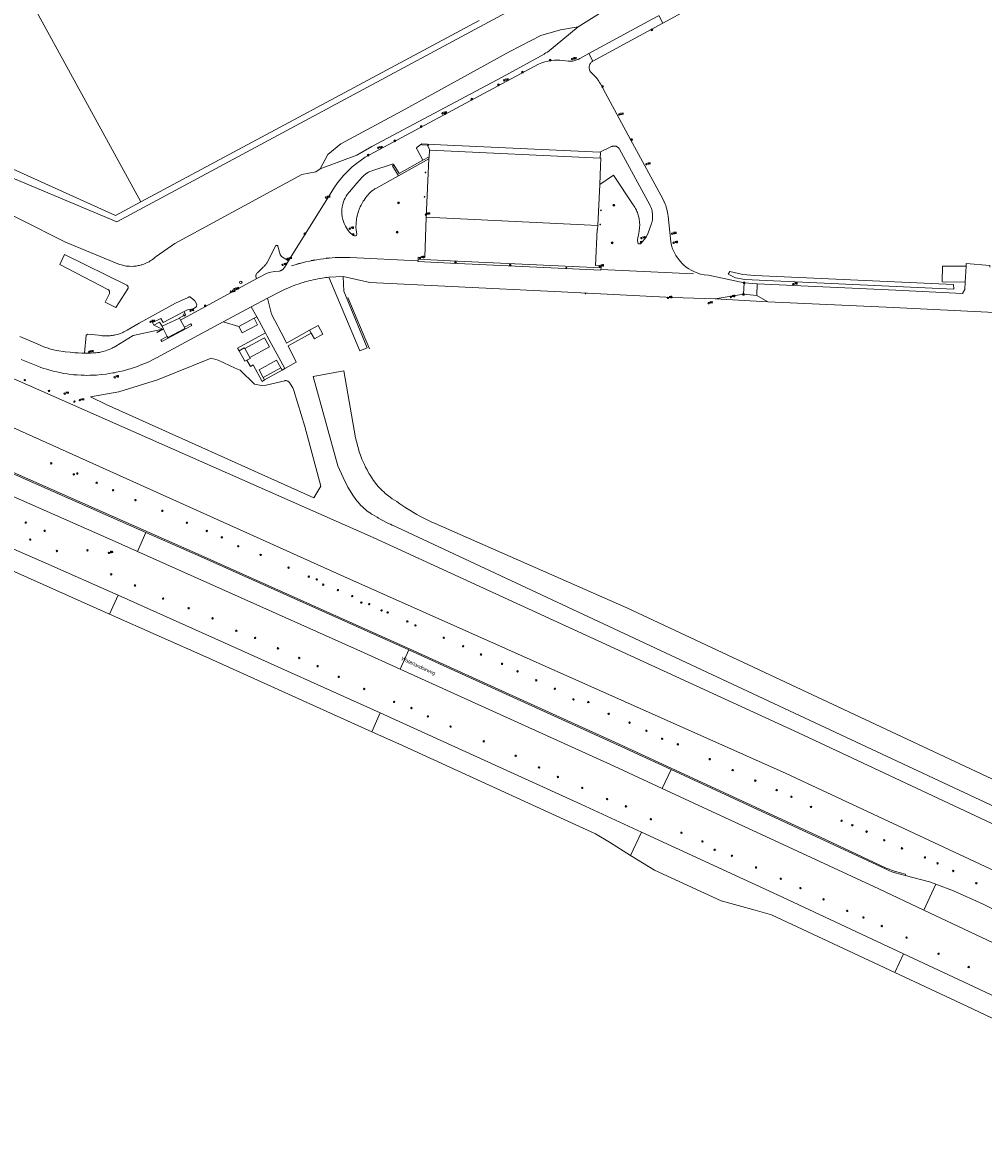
# Model space of a CAD drawing. Header units: metres. Extents: x 138165 to 154469, y 480134 to 494189.
# Tile 135 of 256: x 147430 to 147764, y 482709 to 483100. Entities that reach past the tile are written whole.
import ezdxf

# ---------------------------------------------------------------- set-up
doc = ezdxf.new("R2010")
doc.units = ezdxf.units.M
doc.header["$LTSCALE"] = 0.001
doc.header["$MEASUREMENT"] = 0
for name, color, linetype, lineweight in [('Level 5', 7, 'Continuous', 0), ('TOP-L-topo objecten punt', 7, 'Continuous', 0), ('TOP-L-topo objecten vlak', 7, 'Continuous', 0), ('TOP-L-verharding molgoot', 7, 'Continuous', 0), ('TOP-T-topo huisnummering naamgeving', 7, 'Continuous', 0)]:
    doc.layers.add(name, color=color, linetype=linetype, lineweight=lineweight)
doc.styles.add('Style-INTL_ISO', font='INTL_ISO.shx')
doc.styles.add('Style-STANDARD', font='STANDARD.shx')

# ---------------------------------------------------------------- blocks, each defined once
blk = doc.blocks.new('24')
at = {"layer": 'TOP-L-topo objecten punt', "color": 7, "linetype": 'Continuous', "lineweight": 0}
for radius in [0.025, 0.0182, 0.0115, 0.005]:
    blk.add_circle((0, 0), radius, dxfattribs=at)
blk = doc.blocks.new('39')
at = {"layer": 'TOP-L-topo objecten punt', "color": 7, "linetype": 'Continuous', "lineweight": 0}
for p, q in [((0.0175, 0.0175), (-0.0175, 0.0175)), ((-0.0175, 0.0175), (-0.0175, -0.0175)), ((0.0175, 0.0175), (0.0175, -0.0175)), ((0.0175, -0.0175), (-0.0175, -0.0175))]:
    blk.add_line(p, q, dxfattribs=at)
blk.add_circle((0, 0), 0.0332, dxfattribs=at)
blk = doc.blocks.new('*U13')
at = {"layer": 'Level 5', "color": 7, "linetype": 'Continuous', "lineweight": 0}
blk.add_circle((0, 0), 0.0415, dxfattribs=at)
blk = doc.blocks.new('150')
at = {"layer": 'Level 5', "color": 7, "linetype": 'Continuous', "lineweight": 0}
blk.add_blockref('*U13', (0, 0), dxfattribs=at)
blk = doc.blocks.new('72')
at = {"layer": 'TOP-L-topo objecten punt', "color": 7, "linetype": 'Continuous', "lineweight": 0}
blk.add_circle((0, 0), 0.025, dxfattribs=at)
at = {"layer": 'TOP-L-topo objecten punt', "color": 7, "linetype": 'Continuous', "lineweight": 0, "style": 'Style-STANDARD'}
blk.add_text('BK', height=0.06, dxfattribs=at).set_placement((0.0483, 0))
blk = doc.blocks.new('16')
at = {"layer": 'TOP-L-topo objecten punt', "color": 7, "linetype": 'Continuous', "lineweight": 0}
blk.add_circle((0, 0), 0.025, dxfattribs=at)
at = {"layer": 'TOP-L-topo objecten punt', "color": 7, "linetype": 'Continuous', "lineweight": 0, "style": 'Style-STANDARD'}
blk.add_text('LM', height=0.06, dxfattribs=at).set_placement((0.0483, 0))
blk = doc.blocks.new('15')
at = {"layer": 'TOP-L-topo objecten punt', "color": 7, "linetype": 'Continuous', "lineweight": 0}
blk.add_circle((0, 0), 0.025, dxfattribs=at)
at = {"layer": 'TOP-L-topo objecten punt', "color": 7, "linetype": 'Continuous', "lineweight": 0, "style": 'Style-STANDARD'}
blk.add_text('VL', height=0.06, dxfattribs=at).set_placement((0.0483, 0))
blk = doc.blocks.new('10')
at = {"layer": 'TOP-L-topo objecten punt', "linetype": 'Continuous', "lineweight": 0}
blk.add_circle((0, 0), 0.0125, dxfattribs=at)
blk = doc.blocks.new('28')
at = {"layer": 'TOP-L-topo objecten punt', "color": 7, "linetype": 'Continuous', "lineweight": 0}
blk.add_circle((0, 0), 0.025, dxfattribs=at)
at = {"layer": 'TOP-L-topo objecten punt', "color": 7, "linetype": 'Continuous', "lineweight": 0, "style": 'Style-STANDARD'}
blk.add_text('VM', height=0.06, dxfattribs=at).set_placement((0.0483, 0))
blk = doc.blocks.new('119')
at = {"layer": 'TOP-L-topo objecten punt', "color": 7, "linetype": 'Continuous', "lineweight": 0}
blk.add_circle((0, 0), 0.025, dxfattribs=at)
at = {"layer": 'TOP-L-topo objecten punt', "color": 7, "linetype": 'Continuous', "lineweight": 0, "style": 'Style-STANDARD'}
blk.add_text('KK', height=0.06, dxfattribs=at).set_placement((0.0483, 0))
blk = doc.blocks.new('153')
at = {"layer": 'TOP-L-topo objecten punt', "color": 7, "linetype": 'Continuous', "lineweight": 0}
blk.add_circle((0, 0), 0.025, dxfattribs=at)
at = {"layer": 'TOP-L-topo objecten punt', "color": 7, "linetype": 'Continuous', "lineweight": 0, "style": 'Style-STANDARD'}
blk.add_text('RP', height=0.06, dxfattribs=at).set_placement((0.0483, 0))
blk = doc.blocks.new('14')
at = {"layer": 'TOP-L-topo objecten punt', "color": 7, "linetype": 'Continuous', "lineweight": 0}
blk.add_circle((0, 0), 0.025, dxfattribs=at)
at = {"layer": 'TOP-L-topo objecten punt', "color": 7, "linetype": 'Continuous', "lineweight": 0, "style": 'Style-STANDARD'}
blk.add_text('VB', height=0.06, dxfattribs=at).set_placement((0.0483, 0))

msp = doc.modelspace()

# ---------------------------------------------------------------- linework, layer by layer
at = {"layer": 'TOP-L-topo objecten vlak', "flags": 128}
for points in [[(147623.36, 483098.29), (147637.64, 483107.14), (147658.93, 483118.16), (147678.25, 483129.02), (147995.77, 483301.06), (147996.43, 483301.39), (147997.53, 483301.91), (147998.82, 483302.43), (148000.01, 483302.84), (148001.3, 483303.22), (148002.76, 483303.55), (148004.37, 483303.82), (148005.94, 483303.98), (148007.41, 483304.05), (148008.68, 483304.3), (148009.82, 483304.58), (148010.97, 483304.92), (148012.39, 483305.42), (148013.86, 483306.05), (148015.42, 483306.83), (148016.64, 483307.53), (148017.81, 483308.29), (148037.69, 483320.14)], [(147334.82, 483286.82), (147471.59, 483037.55)], [(147652.8, 483099.56), (147991.27, 483283.86)], [(147736.9, 482803.68), (147736.99, 482804.09), (147733.52, 482805.03), (147732.42, 482805.41), (147731.34, 482805.83), (147730.27, 482806.28), (147709.44, 482816.02), (147637.34, 482849.37), (147565.04, 482882.27), (147492.53, 482914.72), (147396.05, 482957.37), (147281.44, 483007.37), (147245.63, 483023.52), (147210.58, 483041.27), (147176.37, 483060.58), (147138.18, 483084.91), (147101.74, 483111.78), (147067.23, 483141.09), (147043.29, 483165.99), (147021.54, 483192.82), (147002.13, 483221.38), (146968.93, 483272.62)], [(147673, 483143.4), (147463.16, 483030.63), (147417.43, 483049.84)], [(147589.04, 483100.44), (147471.59, 483037.55)], [(147651.31, 483102.13), (147648.81, 483100.82), (147627.04, 483089.01)], [(147628.48, 483086.4), (147652.8, 483099.56)], [(147651.39, 483102.19), (147652.8, 483099.56)], [(147533.76, 483048.94), (147546.5, 483053.71), (147551.79, 483056.76), (147597.03, 483080.8), (147611.58, 483088.84), (147611.83, 483089.02), (147612.17, 483089.24), (147612.68, 483089.54), (147623.36, 483098.29)], [(147533.76, 483048.94), (147536.47, 483054.02), (147541, 483057.64), (147562.26, 483069.1), (147599.7, 483089.72), (147610.38, 483095.31), (147617.22, 483097.29), (147623.36, 483098.29)], [(147627.04, 483089.01), (147623.96, 483087.28), (147623.36, 483086.97), (147622.55, 483086.66), (147621.89, 483086.49), (147621.37, 483086.41), (147620.6, 483086.37), (147619.93, 483086.41), (147618.12, 483086.6), (147617.01, 483086.68), (147616, 483086.69), (147615.13, 483086.66), (147614.16, 483086.56), (147612.84, 483086.34), (147611.85, 483086.11), (147610.81, 483085.79), (147609.61, 483085.34), (147598.63, 483079.46), (147549.45, 483053.01), (147547.68, 483051.82), (147546.41, 483050.86), (147544.96, 483049.65), (147543.53, 483048.32), (147541.91, 483046.63), (147540.83, 483045.37), (147539.83, 483044.08), (147538.82, 483042.62), (147522.83, 483017.06)], [(147628.48, 483086.4), (147627.04, 483089.01)], [(147681.01, 483009.47), (147668.64, 483012.03), (147667.14, 483012.2), (147665.87, 483012.47), (147664.95, 483012.75), (147663.56, 483013.3), (147662.6, 483013.79), (147661.75, 483014.3), (147660.9, 483014.9), (147660.04, 483015.6), (147659.46, 483016.15), (147658.76, 483016.91), (147658.19, 483017.61), (147657.29, 483018.94), (147656.78, 483019.87), (147656.19, 483021.25), (147655.81, 483022.43), (147655.52, 483023.7), (147654.65, 483032.61), (147654.56, 483033.22), (147654.45, 483033.81), (147654.32, 483034.38), (147654.17, 483034.95), (147653.97, 483035.64), (147653.77, 483036.25), (147653.58, 483036.77), (147653.24, 483037.57), (147652.76, 483038.57), (147641.6, 483059.23), (147633.73, 483073.71), (147631.11, 483078.51), (147630.84, 483078.98), (147630.55, 483079.42), (147630.31, 483079.78), (147629.97, 483080.24), (147629.7, 483080.58), (147629.42, 483080.9), (147629.19, 483081.16), (147628.91, 483081.45), (147628.67, 483081.68), (147627.97, 483082.37), (147627.89, 483082.45), (147627.82, 483082.55), (147627.68, 483082.7), (147627.56, 483082.89), (147627.47, 483083.06), (147627.36, 483083.3), (147627.28, 483083.58), (147627.24, 483083.8), (147627.21, 483084.11), (147627.22, 483084.41), (147627.24, 483084.59), (147627.29, 483084.82), (147627.36, 483085.07), (147627.47, 483085.31), (147627.61, 483085.56), (147627.77, 483085.78), (147627.95, 483085.99), (147628.13, 483086.15), (147628.29, 483086.27), (147628.48, 483086.4)], [(147569.51, 483051.98), (147567.58, 483055.47), (147567.36, 483055.88), (147567.33, 483055.97), (147567.31, 483056.05), (147567.3, 483056.13), (147567.3, 483056.18), (147567.31, 483056.23), (147567.33, 483056.3), (147567.36, 483056.39), (147567.4, 483056.46), (147567.45, 483056.51), (147567.51, 483056.57), (147569.15, 483057.63)], [(147569.15, 483057.63), (147569.14, 483057.29), (147571.1, 483057.19), (147571.85, 483055.51)], [(147630.89, 483054.73), (147572.99, 483057.44), (147569.15, 483057.63)], [(147571.85, 483055.51), (147571.73, 483055.52), (147571.62, 483053.15)], [(147631.03, 483052.69), (147571.85, 483055.51)], [(147630.89, 483054.73), (147630.89, 483054.83), (147634.96, 483056.69), (147635.18, 483056.79), (147635.36, 483056.84), (147635.51, 483056.88), (147635.69, 483056.91), (147635.99, 483056.91), (147636.14, 483056.9), (147636.32, 483056.87), (147636.52, 483056.82), (147636.69, 483056.76), (147636.96, 483056.62), (147637.08, 483056.54), (147637.24, 483056.42), (147637.38, 483056.29), (147637.51, 483056.15), (147637.59, 483056.03), (147637.7, 483055.86), (147648.21, 483036.52), (147648.35, 483036.26), (147648.5, 483035.95), (147648.61, 483035.68), (147648.68, 483035.51), (147648.79, 483035.19), (147648.92, 483034.77), (147649.02, 483034.38), (147649.12, 483033.87), (147649.18, 483033.47), (147649.21, 483033.1), (147649.23, 483032.8), (147649.23, 483032.47), (147649.23, 483032.15), (147649.2, 483031.78), (147649.15, 483031.36), (147649.05, 483030.76), (147648.97, 483030.42), (147648.88, 483030.08), (147648.75, 483029.68), (147647.69, 483026.78), (147646.94, 483025.27), (147645.88, 483023.89), (147645.25, 483023.24), (147645.18, 483023.15), (147645.12, 483023.08), (147645.02, 483023), (147644.89, 483022.94), (147644.82, 483022.92), (147644.68, 483022.91), (147644.6, 483022.91), (147644.48, 483022.94), (147644.37, 483022.99), (147644.3, 483023.04), (147644.23, 483023.1), (147644.18, 483023.16), (147644.13, 483023.24), (147644.1, 483023.31), (147644.06, 483023.46), (147644.04, 483024.23), (147644.12, 483025.11), (147644.29, 483026.02), (147644.54, 483027.34), (147644.62, 483027.82), (147644.67, 483028.18), (147644.71, 483028.58), (147644.73, 483028.89), (147644.74, 483029.29), (147644.75, 483029.76), (147644.73, 483030.18), (147644.71, 483030.49), (147644.67, 483030.88), (147644.62, 483031.26), (147644.55, 483031.67), (147644.43, 483032.25), (147644.35, 483032.59), (147644.21, 483033.08), (147644.1, 483033.39), (147643.96, 483033.78), (147643.79, 483034.21), (147643.59, 483034.64), (147643.26, 483035.28), (147643.05, 483035.65), (147642.81, 483036.02), (147642.45, 483036.54), (147635.66, 483046.78), (147630.91, 483043.54)], [(147471.59, 483037.55), (147462.76, 483032.82), (147418.47, 483052.82)], [(147569.51, 483051.98), (147561.21, 483047.36), (147559.42, 483050.35)], [(147561, 483046.55), (147571.58, 483052.43)], [(147571.62, 483053.15), (147569.51, 483051.98)], [(147571.58, 483052.43), (147570.6, 483032.16)], [(147571.58, 483052.43), (147571.62, 483053.15)], [(147631.03, 483052.69), (147631.14, 483054.67), (147630.89, 483054.73)], [(147630.91, 483043.54), (147631.17, 483049.88), (147631.27, 483052.68), (147631.03, 483052.69)], [(147414.09, 483039.31), (147445.37, 483023.54), (147464.18, 483015.82), (147464.78, 483015.62), (147465.14, 483015.53), (147465.64, 483015.41), (147466.04, 483015.33), (147466.45, 483015.26), (147467.03, 483015.19), (147467.65, 483015.15), (147468.56, 483015.14), (147469.12, 483015.16), (147469.57, 483015.2), (147469.9, 483015.24), (147470.32, 483015.31), (147470.79, 483015.39), (147471.14, 483015.47), (147471.67, 483015.61), (147472.04, 483015.72), (147472.55, 483015.9), (147473.09, 483016.11), (147473.54, 483016.31), (147473.92, 483016.5), (147474.39, 483016.75), (147474.83, 483017.01), (147475.29, 483017.31), (147475.65, 483017.57), (147476.05, 483017.87), (147476.29, 483018.07), (147476.55, 483018.3), (147476.85, 483018.57), (147483.36, 483023.09), (147527.42, 483046.99), (147532.3, 483047.95), (147533.76, 483048.94)], [(147561, 483046.55), (147553.19, 483042.21), (147552.84, 483042.03), (147552.51, 483041.83), (147552.22, 483041.64), (147551.94, 483041.44), (147551.51, 483041.09), (147551.29, 483040.89), (147551.01, 483040.62), (147550.7, 483040.27), (147550.32, 483039.84), (147550.02, 483039.48), (147549.7, 483039.08), (147549.4, 483038.67), (147549.04, 483038.15), (147548.77, 483037.74), (147548.4, 483037.12), (147548.24, 483036.82), (147548.01, 483036.38), (147547.73, 483035.79), (147547.52, 483035.31), (147547.37, 483034.94), (147547.23, 483034.57), (147547.14, 483034.31), (147546.9, 483033.53), (147546.75, 483032.97), (147546.58, 483032.24), (147546.45, 483031.51), (147546.38, 483031.02), (147546.33, 483030.58), (147546.29, 483030.05), (147546.26, 483029.53), (147546.25, 483029.12), (147546.25, 483028.85), (147546.25, 483028.45), (147546.26, 483028.2), (147546.28, 483027.82), (147546.5, 483026.28), (147546.4, 483025.88), (147546.09, 483025.7), (147545.71, 483025.72), (147545.33, 483025.9), (147544.39, 483026.64), (147543.91, 483027.17), (147543.57, 483027.59), (147543.29, 483027.98), (147542.93, 483028.52), (147542.62, 483029.07), (147542.15, 483030.07), (147541.71, 483031.39), (147541.5, 483032.33), (147541.38, 483033.41), (147541.36, 483034.21), (147541.39, 483034.91), (147541.49, 483035.78), (147541.68, 483036.75), (147541.92, 483037.55), (147542.16, 483038.19), (147542.48, 483038.86), (147542.85, 483039.52), (147543.23, 483040.09), (147543.95, 483041.01), (147546.54, 483044.03), (147548.42, 483046.07), (147549.01, 483046.67), (147549.54, 483047.11), (147550.02, 483047.46), (147550.55, 483047.78), (147551.02, 483048.03), (147551.47, 483048.23), (147552.06, 483048.45), (147558.78, 483050.62), (147558.87, 483050.64), (147558.98, 483050.64), (147559.06, 483050.62), (147559.13, 483050.6), (147559.19, 483050.58), (147559.27, 483050.53), (147559.33, 483050.48), (147559.38, 483050.41), (147559.42, 483050.35)], [(147559.42, 483050.35), (147558.91, 483050.01), (147561, 483046.55)], [(147630.19, 483029.32), (147630.91, 483043.54)], [(147570.6, 483032.16), (147570.12, 483018.25), (147567.83, 483018.35), (147567.79, 483017.65)], [(147570.6, 483032.16), (147630.19, 483029.32)], [(147631.35, 483014.66), (147631.4, 483014.66), (147631.41, 483015.36), (147629.4, 483015.45), (147629.98, 483027.95), (147630.12, 483027.93), (147630.19, 483029.32)], [(147283.09, 483021.25), (147407.25, 482968.11), (147542.04, 482907.44), (147695.61, 482839.06), (147842.45, 482770.52), (147933.47, 482726.73), (147973.35, 482708.58)], [(147511.79, 483010.87), (147511.61, 483011.17), (147511.55, 483011.29), (147511.5, 483011.49), (147511.48, 483011.67), (147511.48, 483011.87), (147511.5, 483012.03), (147511.55, 483012.22), (147511.6, 483012.34), (147511.68, 483012.49), (147511.75, 483012.6), (147511.85, 483012.72), (147512.04, 483012.9), (147514.01, 483014.87), (147514.2, 483015.03), (147514.34, 483015.15), (147514.48, 483015.27), (147514.6, 483015.39), (147514.73, 483015.53), (147514.98, 483015.82), (147515.1, 483015.96), (147515.24, 483016.15), (147515.35, 483016.32), (147515.44, 483016.46), (147515.56, 483016.67), (147518.31, 483022.13), (147518.35, 483022.21), (147518.39, 483022.28), (147518.46, 483022.35), (147518.57, 483022.41), (147518.65, 483022.43), (147518.74, 483022.44), (147518.82, 483022.43), (147518.89, 483022.41), (147518.95, 483022.38), (147519.02, 483022.34), (147519.07, 483022.28), (147519.1, 483022.23), (147519.14, 483022.15), (147519.91, 483019.22), (147520.38, 483018.54), (147522.83, 483017.06)], [(147460.72, 483006.16), (147460.71, 483006.28), (147460.68, 483006.43), (147460.64, 483006.54), (147460.59, 483006.66), (147460.51, 483006.79), (147460.43, 483006.89), (147460.35, 483006.97), (147460.24, 483007.06), (147460.13, 483007.13), (147443.44, 483015.82), (147445, 483019.26), (147466.66, 483008.63), (147466.83, 483008.51), (147466.93, 483008.4), (147467.03, 483008.25), (147467.09, 483008.13), (147467.13, 483008), (147467.15, 483007.88), (147467.15, 483007.75), (147467.14, 483007.6), (147467.09, 483007.42), (147467.02, 483007.28), (147462.88, 483000.83), (147459.14, 483002.73), (147460.62, 483005.66), (147460.67, 483005.78), (147460.7, 483005.89), (147460.71, 483006.01), (147460.72, 483006.16)], [(147522.83, 483017.06), (147521.41, 483014.78), (147521.3, 483014.61), (147521.21, 483014.48), (147521.13, 483014.39), (147521.04, 483014.28), (147520.93, 483014.18), (147520.8, 483014.06), (147520.67, 483013.97), (147520.54, 483013.87), (147520.43, 483013.81), (147520.32, 483013.75), (147520.17, 483013.67), (147520.04, 483013.62), (147519.87, 483013.56), (147519.69, 483013.51), (147519.52, 483013.48), (147517.93, 483013.3), (147516.7, 483013.08), (147515.38, 483012.75), (147511.79, 483010.87)], [(147567.79, 483017.65), (147567.78, 483017.18), (147567.76, 483016.92), (147567.76, 483016.82), (147579.06, 483016.27), (147619.04, 483014.4), (147631.27, 483013.83), (147631.29, 483013.93), (147631.31, 483014.19), (147631.35, 483014.66)], [(147567.79, 483017.65), (147579, 483017.11), (147631.35, 483014.66)], [(147675.49, 483012.45), (147678.05, 483011.19), (147681.2, 483010.53), (147753.84, 483007.17), (147753.72, 483008.8), (147684.7, 483011.93), (147680.59, 483012.31), (147676.01, 483013.4), (147675.49, 483012.45)], [(147758.04, 483015.19), (147749.9, 483015.26), (147749.71, 483009.78), (147757.79, 483009.67)], [(147758.04, 483015.19), (147757.79, 483009.67)], [(147766.33, 483014.82), (147766.33, 483015.49), (147758.08, 483016.12), (147758.04, 483015.19)], [(147511.79, 483010.87), (147485.35, 482996.51)], [(147515.48, 483004.08), (147519.75, 483006.28), (147521.4, 483007.07), (147522.79, 483007.69), (147523.67, 483008.05), (147524.66, 483008.44), (147525.4, 483008.71), (147526.23, 483009), (147526.77, 483009.18), (147527.48, 483009.41), (147528, 483009.57), (147528.48, 483009.71), (147529.12, 483009.89), (147529.86, 483010.08), (147530.55, 483010.26), (147531.39, 483010.45), (147532.14, 483010.61), (147532.98, 483010.78), (147533.76, 483010.92), (147534.51, 483011.04), (147535.15, 483011.14), (147535.69, 483011.22), (147536.2, 483011.28), (147536.8, 483011.35)], [(147541.8, 483011.62), (147536.8, 483011.35)], [(147536.8, 483011.35), (147547.6, 482985.82), (147550.15, 482986.87), (147542.07, 483006.48), (147541.8, 483011.62)], [(147541.8, 483011.62), (147551.1, 483009.54), (147579.35, 483008.15), (147617.48, 483006.3), (147656.16, 483004.36), (147671, 483003.85)], [(147680.83, 483005.43), (147681.01, 483009.47)], [(147685.58, 483009.03), (147681.01, 483009.47)], [(147685.58, 483009.03), (147685.38, 483005.01)], [(147757.79, 483009.67), (147757.67, 483007.08), (147756.86, 483005.67), (147733.67, 483006.86), (147685.58, 483009.03)], [(147671, 483003.85), (147680.83, 483005.43)], [(147685.38, 483005.01), (147680.83, 483005.43)], [(147685.38, 483005.01), (147689.28, 483002.83)], [(147451.99, 482985.05), (147452.53, 482991.29), (147453.18, 482991.63), (147456.89, 482991.23), (147457.53, 482991.13), (147458.14, 482991.05), (147458.77, 482991), (147459.38, 482990.98), (147459.93, 482990.99), (147460.33, 482991), (147460.65, 482991.03), (147460.95, 482991.05), (147461.28, 482991.09), (147461.54, 482991.12), (147461.73, 482991.15), (147462.06, 482991.21), (147462.39, 482991.27), (147462.81, 482991.36), (147463.28, 482991.48), (147463.77, 482991.63), (147464.18, 482991.77), (147464.5, 482991.88), (147465.03, 482992.09), (147465.34, 482992.23), (147465.7, 482992.4), (147466.08, 482992.59), (147466.32, 482992.72), (147466.56, 482992.85), (147466.83, 482993.01), (147470.92, 482995.39), (147483.53, 483002.31), (147487.94, 483004.38), (147488, 483004.42), (147488.04, 483004.45), (147488.11, 483004.48), (147488.17, 483004.5), (147488.23, 483004.52), (147488.31, 483004.53), (147488.37, 483004.53), (147488.43, 483004.53), (147488.55, 483004.52), (147488.63, 483004.5), (147488.7, 483004.48), (147488.77, 483004.45), (147488.82, 483004.42), (147488.86, 483004.39), (147488.93, 483004.34), (147490.26, 483003.21), (147491, 483001.89), (147490.89, 483001.21), (147490.15, 483000.58), (147489.2, 483000.25), (147487.73, 483000.05), (147486.57, 482999.52)], [(147500.16, 482995.88), (147509.89, 483001.09)], [(147515.48, 483004.08), (147509.89, 483001.09)], [(147509.89, 483001.09), (147511.82, 482997.56)], [(147530.14, 482992.94), (147522.14, 482988.48), (147521.4, 482989.93), (147516.92, 482998.54), (147515.48, 483004.08)], [(147671, 483003.85), (147689.28, 483002.83)], [(147689.28, 483002.83), (147732.92, 483000.86), (147777.32, 482998.61)], [(147486.57, 482999.52), (147479.29, 482995.62), (147478.45, 482997.07), (147475.59, 482995.67), (147476.1, 482994.73)], [(147484.92, 482997.21), (147478.9, 482994.33)], [(147484.92, 482997.21), (147484.99, 482997.23), (147487.11, 482998.34), (147486.57, 482999.52)], [(147485.35, 482996.51), (147484.92, 482997.21)], [(147505.58, 482994.27), (147506.78, 482992.02), (147512.06, 482994.86), (147510.86, 482997.11)], [(147510.86, 482997.11), (147505.58, 482994.27)], [(147510.86, 482997.11), (147511.82, 482997.56)], [(147511.82, 482997.56), (147514.83, 482992.04)], [(147430.05, 482982.85), (147435.79, 482980.45), (147436.82, 482980.07), (147437.82, 482979.73), (147438.86, 482979.4), (147439.96, 482979.08), (147441.1, 482978.78), (147442.33, 482978.49), (147443.45, 482978.25), (147444.83, 482977.99), (147445.93, 482977.82), (147447.25, 482977.64), (147448.18, 482977.54), (147449.42, 482977.43), (147450.78, 482977.35), (147451.84, 482977.31), (147452.76, 482977.3), (147453.8, 482977.31), (147454.98, 482977.34), (147456.12, 482977.41), (147457.93, 482977.56), (147459.47, 482977.75), (147460.61, 482977.91), (147461.81, 482978.12), (147462.4, 482978.23), (147463.14, 482978.38), (147464.11, 482978.59), (147465, 482978.8), (147465.84, 482979.02), (147466.57, 482979.22), (147467.27, 482979.41), (147467.95, 482979.62), (147468.88, 482979.92), (147469.67, 482980.18), (147470.39, 482980.43), (147471.36, 482980.79), (147472.28, 482981.16), (147472.99, 482981.45), (147473.77, 482981.79), (147474.53, 482982.14), (147475.35, 482982.52), (147476.06, 482982.88), (147476.94, 482983.33), (147500.16, 482995.88)], [(147479.11, 482993.37), (147468.88, 482991.11), (147462.9, 482987.42), (147462.28, 482987.08), (147461.97, 482986.92), (147461.58, 482986.73), (147461.18, 482986.54), (147460.5, 482986.25), (147459.84, 482986), (147459.23, 482985.8), (147458.49, 482985.59), (147457.9, 482985.44), (147457.58, 482985.37), (147457.17, 482985.29), (147456.84, 482985.24), (147456.51, 482985.19), (147456.02, 482985.14), (147455.29, 482985.09), (147454.81, 482985.08), (147454.2, 482985.06), (147453.51, 482985.05), (147452.66, 482985.05), (147451.99, 482985.05)], [(147478.9, 482994.33), (147478.08, 482995.8), (147476.1, 482994.73)], [(147476.1, 482994.73), (147479.11, 482993.37)], [(147479.11, 482993.37), (147477.09, 482992.33), (147477.2, 482992.14), (147479.37, 482993.3)], [(147486.69, 482994.01), (147488.87, 482995.24), (147489.2, 482994.65), (147478.85, 482989.05), (147478.52, 482989.63), (147480.7, 482990.82)], [(147479.37, 482993.3), (147478.9, 482994.33)], [(147480.7, 482990.82), (147479.37, 482993.3)], [(147480.7, 482990.82), (147480.96, 482990.4), (147486.88, 482993.55), (147486.69, 482994.01)], [(147485.35, 482996.51), (147486.69, 482994.01)], [(147500.16, 482995.88), (147505.58, 482994.27)], [(147530.68, 482991.98), (147531.8, 482989.96), (147534.77, 482991.62), (147533.11, 482994.6), (147530.14, 482992.94)], [(147530.14, 482992.94), (147530.68, 482991.98)], [(147451.99, 482985.05), (147451.01, 482985.06), (147449.77, 482985.1), (147448.58, 482985.16), (147447.02, 482985.3), (147445.33, 482985.5), (147442.39, 482985.93), (147441.64, 482986.09), (147440.83, 482986.28), (147440.22, 482986.45), (147439.32, 482986.72), (147438.25, 482987.09), (147437.26, 482987.48), (147436.33, 482987.89), (147435.58, 482988.25), (147429.53, 482990.84)], [(147514.83, 482992.04), (147505.15, 482986.75), (147505.65, 482985.81)], [(147509.35, 482983.46), (147516.17, 482987.19), (147514.45, 482990.33), (147507.62, 482986.62)], [(147514.83, 482992.04), (147515.46, 482990.87), (147521.53, 482979.63)], [(147521.53, 482979.63), (147525.46, 482981.83), (147522.68, 482987.52), (147530.68, 482991.98)], [(147507.62, 482986.62), (147507.47, 482986.87), (147505.65, 482985.81)], [(147505.65, 482985.81), (147507.61, 482982.2), (147508.4, 482982.62)], [(147507.62, 482986.62), (147509.35, 482983.46)], [(147847.02, 482784.3), (147699.89, 482853.17), (147552.16, 482920.99), (147409.33, 482984.08)], [(147495.97, 482983.23), (147498.42, 482982.57), (147504.26, 482979.85), (147506.04, 482979.16), (147511.03, 482974.3), (147513.39, 482973.76), (147515.06, 482973.88), (147521.53, 482975.44), (147521.64, 482975.46), (147521.74, 482975.48), (147521.89, 482975.48), (147522.05, 482975.47), (147522.27, 482975.43), (147522.4, 482975.39), (147522.55, 482975.33), (147522.74, 482975.22), (147522.87, 482975.11), (147522.98, 482975.01), (147523.05, 482974.93), (147523.11, 482974.86), (147523.15, 482974.79), (147524.12, 482973.27), (147524.29, 482972.99), (147524.43, 482972.7), (147524.57, 482972.38), (147524.68, 482972.04), (147528.52, 482959.49), (147534.03, 482938.81), (147531.65, 482934.75), (147459.52, 482967.18), (147454.11, 482969.85), (147463.92, 482971.58), (147477.3, 482975.74), (147495.97, 482983.23)], [(147508.4, 482982.62), (147509.47, 482983.19), (147509.35, 482983.46)], [(147508.4, 482982.62), (147509.64, 482980.43), (147510.53, 482980.91), (147513.62, 482975.21), (147514.54, 482975.72)], [(147520.19, 482979.97), (147518.7, 482982.63), (147512.59, 482979.22), (147514.07, 482976.57)], [(147514.07, 482976.57), (147520.19, 482979.97)], [(147514.54, 482975.72), (147520.65, 482979.14)], [(147520.65, 482979.14), (147520.19, 482979.97)], [(147520.65, 482979.14), (147521.53, 482979.63)], [(147927.37, 482752.95), (147560.68, 482924.49), (147559.68, 482924.92), (147558.76, 482925.34), (147558.2, 482925.6), (147557.78, 482925.8), (147556.87, 482926.24), (147555.75, 482926.82), (147554.87, 482927.3), (147554.09, 482927.73), (147553.56, 482928.04), (147552.02, 482928.95), (147551.67, 482929.17), (147551.13, 482929.53), (147550.87, 482929.71), (147550.06, 482930.32), (147549.54, 482930.74), (147549.07, 482931.14), (147548.62, 482931.56), (147548.44, 482931.72), (147547.98, 482932.18), (147547.43, 482932.75), (147547, 482933.24), (147546.7, 482933.59), (147546.24, 482934.16), (147545.97, 482934.53), (147545.4, 482935.33), (147543.43, 482938.46), (147541.76, 482941.9), (147539.95, 482945.89), (147531.35, 482976.88), (147541.97, 482978.9)], [(147541.97, 482978.9), (147546.06, 482955.57), (147547.18, 482951.31), (147547.36, 482950.77), (147547.78, 482949.61), (147548.33, 482948.22), (147548.61, 482947.57), (147549.2, 482946.3), (147549.6, 482945.48), (147550.14, 482944.46), (147550.38, 482943.98), (147550.86, 482943.1), (147551.14, 482942.62), (147551.73, 482941.68), (147552.34, 482940.79), (147552.75, 482940.23), (147553.35, 482939.47), (147554.05, 482938.65), (147554.46, 482938.2), (147555.2, 482937.44), (147555.98, 482936.7), (147556.41, 482936.31), (147557.18, 482935.67), (147558.09, 482934.97), (147558.76, 482934.49), (147559.63, 482933.92), (147560.38, 482933.46), (147561.49, 482932.7), (147562.55, 482931.99), (147563.55, 482931.34), (147564.94, 482930.47), (147566.18, 482929.74), (147567.38, 482929.05), (147568.22, 482928.58), (147569.29, 482928.01), (147570.28, 482927.5), (147571.19, 482927.04), (147572.36, 482926.47), (147573.75, 482925.83), (147640.33, 482896.63), (147937.97, 482757.18)], [(147514.07, 482976.57), (147514.54, 482975.72)], [(147381.94, 482963.07), (147395.77, 482957.04), (147473.33, 482922.76)], [(147470.4, 482916.17), (147459.51, 482921.03), (147379.14, 482956.41)], [(147372.62, 482940.92), (147438.6, 482912.13), (147463.64, 482900.97)], [(147369.85, 482934.34), (147427.75, 482909.08), (147460.72, 482894.41)], [(147473.33, 482922.76), (147470.4, 482916.17)], [(147473.33, 482922.76), (147492.31, 482914.37), (147564.55, 482882.05)], [(147561.54, 482875.36), (147547.82, 482881.58), (147470.4, 482916.17)], [(147460.72, 482894.41), (147463.64, 482900.97)], [(147463.64, 482900.97), (147500.64, 482884.48), (147554.66, 482860.13)], [(147460.72, 482894.41), (147495.13, 482879.1), (147551.71, 482853.59)], [(147561.54, 482875.36), (147564.55, 482882.05)], [(147564.55, 482882.05), (147564.79, 482881.95), (147637.06, 482849.06), (147655.62, 482840.47)], [(147652.54, 482833.93), (147635.92, 482841.64), (147561.54, 482875.36)], [(147551.71, 482853.59), (147554.66, 482860.13)], [(147554.66, 482860.13), (147562.55, 482856.57), (147624.36, 482828.41), (147645.37, 482818.72)], [(147551.71, 482853.59), (147562.36, 482848.78), (147629.44, 482818.14), (147634.24, 482815.26), (147641.58, 482810.68)], [(147655.62, 482840.47), (147652.54, 482833.93)], [(147655.62, 482840.47), (147709.12, 482815.72), (147730.28, 482805.85), (147731.3, 482805.39), (147732.34, 482804.98), (147733.4, 482804.63), (147736.9, 482803.68)], [(147743.36, 482791.68), (147727.75, 482799.05), (147652.54, 482833.93)], [(147645.37, 482818.72), (147641.58, 482810.68)], [(147645.37, 482818.72), (147692.59, 482796.96), (147736.33, 482776.53)], [(147641.58, 482810.68), (147649.86, 482805.52), (147673.01, 482794.92), (147684.78, 482791.64), (147690.53, 482789.98), (147733.3, 482770.02)], [(147747.52, 482800.63), (147745.32, 482801.44), (147736.9, 482803.68)], [(147743.36, 482791.68), (147747.52, 482800.63)], [(147789.32, 482778.92), (147781.91, 482783.93), (147773.37, 482789.14), (147763.99, 482793.74), (147753.65, 482798.38), (147747.52, 482800.63)], [(147833.63, 482748.99), (147819.3, 482755.86), (147743.36, 482791.68)], [(147733.3, 482770.02), (147736.33, 482776.53)], [(147736.33, 482776.53), (147760.68, 482765.17), (147826.49, 482734.04)], [(147733.3, 482770.02), (147754.43, 482760.15), (147818.21, 482730.05), (147823.4, 482727.57)]]:
    msp.add_lwpolyline(points, dxfattribs=at)
at = {"layer": 'TOP-L-verharding molgoot', "flags": 128}
for points in [[(147523.88, 483015.36), (147528.85, 483016.76), (147533.92, 483017.69), (147539.05, 483018.17), (147544.21, 483018.17)], [(147530.74, 483017.16), (147531.37, 483017.28), (147532.01, 483017.4)], [(147535.84, 483017.93), (147536.48, 483017.99), (147537.12, 483018.04)], [(147540.99, 483018.23), (147541.63, 483018.23), (147542.28, 483018.23)], [(147544.21, 483018.17), (147567.77, 483017.05)], [(147525.73, 483015.94), (147526.35, 483016.12), (147526.97, 483016.29)], [(147631.31, 483014.07), (147648.59, 483013.22)], [(147648.59, 483013.22), (147663.41, 483012.53)], [(147550.89, 482986.48), (147543.42, 483004.38)]]:
    msp.add_lwpolyline(points, dxfattribs=at)

# ---------------------------------------------------------------- block references
at = {"layer": 'TOP-L-topo objecten punt', "xscale": 10, "yscale": 10, "zscale": 10}
for name, p in [('39', (147649.01, 483097.24)), ('39', (147613.67, 483086.7)), ('16', (147621.3, 483087.11)), ('39', (147604.02, 483082.6)), ('16', (147597.71, 483079.73)), ('39', (147595.69, 483078.11)), ('39', (147631.88, 483077.54)), ('39', (147586.48, 483073.15)), ('16', (147576.3, 483068.25)), ('39', (147577.25, 483068.17)), ('16', (147637.67, 483067.87)), ('39', (147568.93, 483063.66)), ('39', (147641.89, 483059.12)), ('16', (147553.97, 483056.31)), ('39', (147559.72, 483058.7)), ('10', (147571.37, 483057.3)), ('39', (147550.45, 483053.76)), ('10', (147570.4, 483047.72)), ('16', (147647.07, 483050.6)), ('16', (147535.82, 483039.04)), ('39', (147561.06, 483037.14)), ('10', (147570.08, 483039.28)), ('39', (147635.75, 483036.33)), ('153', (147570.54, 483033.1)), ('10', (147631.32, 483034.59)), ('14', (147544.09, 483028.23)), ('10', (147631.06, 483029.66)), ('39', (147528.47, 483026.41)), ('39', (147545.27, 483026.19)), ('39', (147560.57, 483027.03)), ('14', (147645.36, 483024.96)), ('16', (147656.02, 483026.47)), ('39', (147635.23, 483023.28)), ('39', (147645.26, 483023.53)), ('14', (147656.53, 483023.31)), ('16', (147522.5, 483017.72)), ('14', (147568.49, 483018.04)), ('39', (147580.8, 483016.46)), ('14', (147520.77, 483015.66)), ('39', (147599.8, 483015.58)), ('10', (147619.27, 483014.67)), ('14', (147630.83, 483015.17)), ('150', (147506.26, 483009.58)), ('39', (147681.01, 483009.47)), ('14', (147698.08, 483008.96)), ('16', (147502.85, 483006.35)), ('14', (147504.07, 483007.23)), ('39', (147505.39, 483007.6)), ('10', (147625.9, 483005.67)), ('14', (147654.56, 483004.18)), ('14', (147676.43, 483004.51)), ('39', (147680.83, 483005.43)), ('39', (147493.93, 483001.42)), ('119', (147668.64, 483002.36)), ('150', (147486.66, 482998.27)), ('15', (147488.8, 482999.75)), ('16', (147474.91, 482995.92)), ('16', (147453.65, 482985.49)), ('14', (147462.48, 482976.62)), ('24', (147431.25, 482975.65)), ('24', (147439.68, 482971.9)), ('28', (147445.12, 482970.95)), ('24', (147448.49, 482968.2)), ('28', (147450.38, 482968.7)), ('24', (147440.43, 482946.78)), ('24', (147448.29, 482942.92)), ('24', (147449.48, 482943.23)), ('24', (147456.22, 482940.02)), ('24', (147461.91, 482937.44)), ('24', (147469.69, 482933.98)), ('24', (147479, 482930.27)), ('24', (147431.61, 482926.2)), ('24', (147487.54, 482926.14)), ('24', (147438.14, 482923.33)), ('24', (147494.43, 482923.28)), ('24', (147433.14, 482920.31)), ('24', (147499.67, 482921.08)), ('24', (147442.4, 482916.34)), ('24', (147453.01, 482916.57)), ('72', (147460.48, 482915.68)), ('24', (147505.36, 482917.97)), ('24', (147513.14, 482914.96)), ('24', (147522.84, 482910.55)), ('24', (147461.27, 482908.24)), ('24', (147529.85, 482907.42)), ('24', (147469.54, 482904.35)), ('24', (147532.62, 482906.46)), ('24', (147534.88, 482904.64)), ('24', (147539.97, 482902.76)), ('24', (147479.27, 482899.82)), ('24', (147544.94, 482900.66)), ('24', (147488.14, 482896.45)), ('24', (147548.12, 482898.44)), ('24', (147550.84, 482897.91)), ('24', (147555.11, 482895.69)), ('24', (147557.24, 482894.99)), ('24', (147496.45, 482892.94)), ('24', (147564.07, 482891.88)), ('24', (147504.7, 482888.64)), ('24', (147566.9, 482890.5)), ('24', (147511.23, 482886.17)), ('24', (147576.73, 482886.2)), ('24', (147583.44, 482883.28)), ('24', (147519.17, 482882.53)), ('24', (147526.54, 482879.2)), ('24', (147589.65, 482880.4)), ('24', (147532.9, 482876.35)), ('24', (147596.97, 482877.16)), ('24', (147540.26, 482872.64)), ('24', (147602.35, 482874.54)), ('24', (147608.84, 482871.45)), ('24', (147549.12, 482868.43)), ('24', (147615.29, 482868.51)), ('24', (147559.49, 482863.95)), ('24', (147621.73, 482864.81)), ('24', (147626.91, 482863.87)), ('24', (147565.49, 482861.82)), ('24', (147633.99, 482859.8)), ('24', (147571.21, 482858.89)), ('24', (147641.23, 482856.75)), ('24', (147579.09, 482855.38)), ('24', (147647.07, 482853.94)), ('24', (147590.63, 482850.27)), ('24', (147652.54, 482851.16)), ('24', (147657.98, 482849.2)), ('24', (147601.7, 482845.25)), ('24', (147669.09, 482844.07)), ('24', (147609.8, 482841.2)), ('24', (147677.04, 482840.27)), ('24', (147616.36, 482837.89)), ('24', (147684.89, 482836.62)), ('24', (147624.81, 482834.08)), ('24', (147692.29, 482833.34)), ('24', (147633.43, 482830.2)), ('24', (147697.42, 482831.01)), ('24', (147639.98, 482827.69)), ('24', (147704.23, 482827.5)), ('24', (147648.62, 482823.2)), ('24', (147714.84, 482822.68)), ('24', (147718.56, 482821.12)), ('24', (147659.23, 482818.51)), ('24', (147723.54, 482818.91)), ('24', (147666.54, 482815.52)), ('24', (147729.66, 482815.93)), ('24', (147735.8, 482813.1)), ('24', (147670.76, 482812.61)), ('24', (147676.76, 482810.53)), ('24', (147743.75, 482809.94)), ('24', (147685.16, 482806.46)), ('24', (147748.15, 482807.91)), ('24', (147753.61, 482805.25)), ('24', (147693.72, 482802.55)), ('24', (147761.61, 482801)), ('24', (147700.54, 482799.32)), ('24', (147708.57, 482795.4)), ('24', (147716.8, 482791.41)), ('24', (147722.41, 482789.11)), ('24', (147728.8, 482786.14)), ('24', (147737.4, 482782.15)), ('24', (147748.49, 482776.5)), ('24', (147758.96, 482771.91))]:
    msp.add_blockref(name, p, dxfattribs=at)

# ---------------------------------------------------------------- texts
at = {"layer": 'TOP-T-topo huisnummering naamgeving', "style": 'Style-INTL_ISO'}
msp.add_text('Waterlandseweg', height=1.25, rotation=335.4, dxfattribs=at).set_placement((147561.8, 482878.56))

doc.saveas('drawing.dxf')
